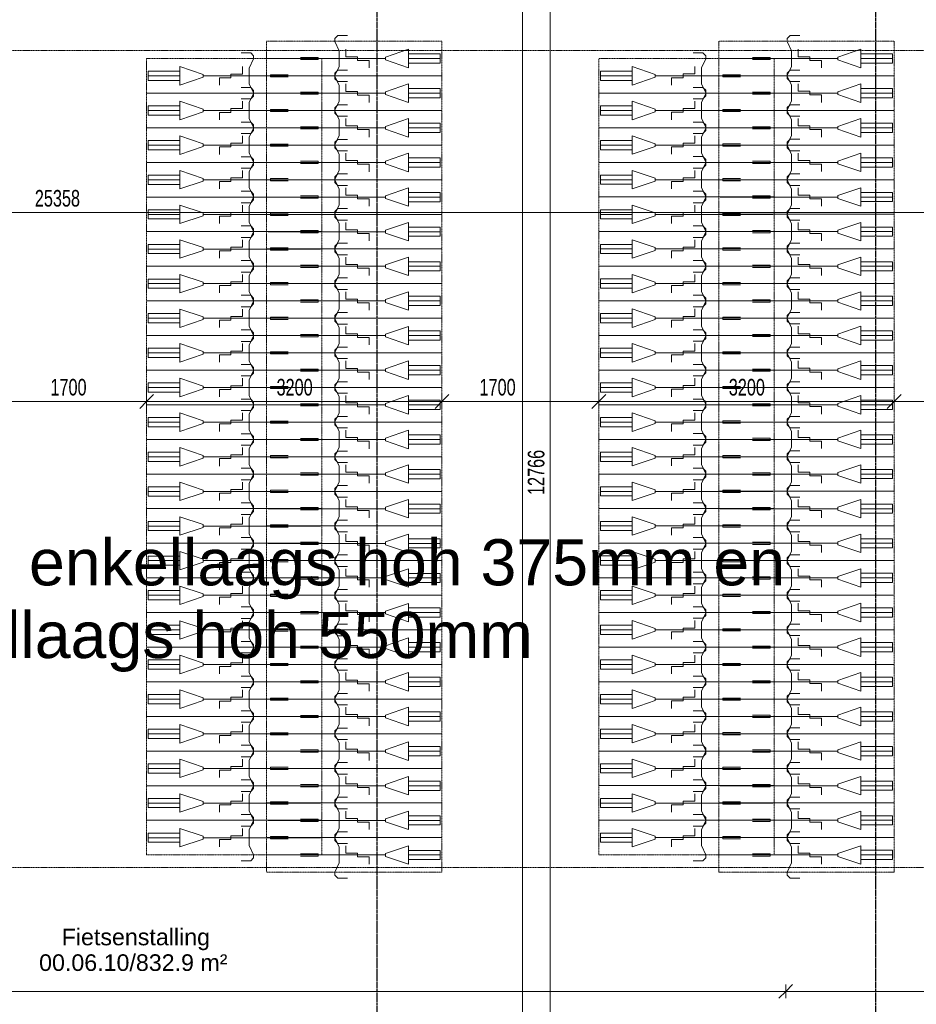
# Model space of a CAD drawing. Header units: millimetres. Extents: x -80560 to 110805, y -11020 to 52719.
# Tile 141 of 152: x 90420 to 100135, y 35670 to 46333. Entities that reach past the tile are written whole.
import ezdxf

# ---------------------------------------------------------------- set-up
doc = ezdxf.new("R2010")
doc.units = ezdxf.units.MM
doc.linetypes.add('CENTER2', pattern=[20, 8, -4, 4, -4])
doc.linetypes.add('DASHED2-1', pattern=[3, 2, -1])
for name, color, linetype, lineweight in [('A-ANNO-DIMS', 211, 'Continuous', 9), ('A-ANNO-DIMS-100', 211, 'Continuous', 9), ('A-AREA-IDEN', 2, 'Continuous', 9), ('A-FLOR-OVHD', 1, 'DASHED2-1', 18), ('A-GENM', 13, 'Continuous', 18), ('A-GENM-HDLN', 13, 'DASHED2-1', 18), ('G-ANNO-TEXT', 231, 'Continuous', 9), ('S-GRID', 1, 'Continuous', 9)]:
    doc.layers.add(name, color=color, linetype=linetype, lineweight=lineweight)
doc.styles.add('Arial', font='arial.ttf', dxfattribs={"height": 180})
doc.styles.add('Arial_6', font='arial.ttf', dxfattribs={"width": 0.7, "height": 180})
doc.styles.add('Arial_7', font='arial.ttf', dxfattribs={"height": 500})
doc.dimstyles.new('n3o_1_8', dxfattribs={"dimscale": 304.8, "dimtxt": 183.646692, "dimasz": 0.492126, "dimexe": 0.246063, "dimexo": 0.0625, "dimgap": 0.032808, "dimtad": 1, "dimdec": 0, "dimdsep": 46, "dimtxsty": 'Arial_6', "dimblk1": 'OBLIQUE', "dimblk2": 'OBLIQUE', "dimsah": 1, "dimcen": 0.09, "dimdle": 0.246063, "dimazin": 0, "dimtfac": 1, "dimtdec": 4, "dimtix": 1, "dimtmove": 0, "dimatfit": 3, "dimfxl": 0.246063, "dimfxlon": 1, "dimtvp": 1, "dimtolj": 1, "dimtzin": 0, "dimarcsym": 2})
doc.dimstyles.new('n3o_1_8_1', dxfattribs={"dimscale": 304.8, "dimtxt": 183.646692, "dimasz": 0.492126, "dimexe": 0.246063, "dimexo": 0.0625, "dimgap": 0.032808, "dimtad": 1, "dimdec": 0, "dimdsep": 46, "dimtxsty": 'Arial_6', "dimblk1": 'OBLIQUE', "dimblk2": 'OBLIQUE', "dimsah": 1, "dimcen": 0.09, "dimdle": 0.246063, "dimazin": 0, "dimtfac": 1, "dimtdec": 4, "dimtix": 1, "dimtmove": 2, "dimatfit": 3, "dimfxl": 0.246063, "dimfxlon": 1, "dimtvp": 1, "dimtolj": 1, "dimtzin": 0, "dimarcsym": 2})

# ---------------------------------------------------------------- blocks, each defined once
blk = doc.blocks.new('00_EHA_GEN_normaal fiets_small - 00_EHA_GEN_normaal fiets_small-30428891-DO_00 begane grond')
at = {"layer": 'A-GENM'}
for p, q in [((-160, 218), (-128, 250)), ((-160, 185), (-160, 218)), ((-128, 250), (-23, 250)), ((-113, 85), (-160, 185)), ((-342, 12), (-534, 12)), ((-342, -12), (-342, 12)), ((-113, -85), (-113, 85)), ((86, 20), (86, -20)), ((211, 20), (86, 20)), ((211, 100), (211, 20)), ((388, 15), (638, 100)), ((388, -15), (388, 15)), ((638, 100), (638, -100)), ((639, 50), (982, 50)), ((982, 50), (982, -50)), ((-884, 0), (388, 0)), ((-884, 0), (388, 0)), ((-534, -12), (-342, -12)), ((-160, -185), (-113, -85)), ((-40, -20), (-40, -100)), ((86, -20), (-40, -20)), ((638, -100), (388, -15)), ((986, 0), (638, 0)), ((982, -50), (639, -50)), ((-160, -218), (-160, -185)), ((-128, -250), (-160, -218)), ((-23, -250), (-128, -250))]:
    blk.add_line(p, q, dxfattribs=at)
at = {"layer": 'A-GENM-HDLN'}
for p, q in [((-900, -188), (-900, 187)), ((1000, 187), (-900, 187)), ((1000, -188), (1000, 187)), ((-900, -188), (1000, -188))]:
    blk.add_line(p, q, dxfattribs=at)
blk = doc.blocks.new('00_EHA_GEN_normaal fiets_small - 00_EHA_GEN_normaal fiets_small-V32-DO_00 begane grond')
at = {"layer": 'A-GENM'}
for p, q in [((-128, 250), (-160, 218)), ((-160, 218), (-160, 185)), ((-23, 250), (-128, 250)), ((-160, 185), (-113, 85)), ((-884, 0), (388, 0)), ((-884, 0), (388, 0)), ((-534, 12), (-342, 12)), ((-342, 12), (-342, -12)), ((-113, 85), (-113, -85)), ((-40, 20), (-40, 100)), ((86, 20), (-40, 20)), ((86, -20), (86, 20)), ((638, 100), (388, 15)), ((388, 15), (388, -15)), ((638, -100), (638, 100)), ((986, 0), (638, 0)), ((982, 50), (639, 50)), ((982, -50), (982, 50)), ((-342, -12), (-534, -12)), ((-113, -85), (-160, -185)), ((211, -20), (86, -20)), ((211, -100), (211, -20)), ((388, -15), (638, -100)), ((639, -50), (982, -50)), ((-160, -185), (-160, -218)), ((-160, -218), (-128, -250)), ((-128, -250), (-23, -250))]:
    blk.add_line(p, q, dxfattribs=at)
at = {"layer": 'A-GENM-HDLN'}
for p, q in [((-900, 188), (-900, -187)), ((-900, 188), (1000, 188)), ((1000, 188), (1000, -187)), ((1000, -187), (-900, -187))]:
    blk.add_line(p, q, dxfattribs=at)
blk = doc.blocks.new('DIMBLOCK53-DO_00 begane grond')
at = {"layer": 'A-ANNO-DIMS-100'}
for p, q in [((90095, 42199), (90170, 42274)), ((90095, 42274), (90095, 42124)), ((90095, 42199), (90095, 42274)), ((91795, 42199), (91870, 42274)), ((91795, 42274), (91795, 42124)), ((91795, 42199), (91795, 42274)), ((90095, 42199), (90020, 42124)), ((90095, 42199), (91795, 42199)), ((91795, 42199), (91720, 42124))]:
    blk.add_line(p, q, dxfattribs=at)
at = {"layer": 'A-ANNO-DIMS-100', "color": 0, "insert": (90753, 42443), "char_height": 180, "width": 461.09, "attachment_point": 1, "line_spacing_factor": 0.941778, "style": 'Arial_6'}
blk.add_mtext('1700', dxfattribs=at)
blk = doc.blocks.new('_Oblique')
at = {"color": 0, "linetype": 'ByBlock', "lineweight": -2}
blk.add_line((-0.5, -0.5), (0.5, 0.5), dxfattribs=at)
blk = doc.blocks.new('DIMBLOCK54-DO_00 begane grond')
at = {"layer": 'A-ANNO-DIMS-100'}
for p, q in [((91795, 42199), (91870, 42274)), ((91795, 42274), (91795, 42124)), ((91795, 42199), (91795, 42274)), ((94995, 42199), (95070, 42274)), ((94995, 42274), (94995, 42124)), ((94995, 42199), (94995, 42274)), ((91795, 42199), (91720, 42124)), ((91795, 42199), (94995, 42199)), ((94995, 42199), (94920, 42124))]:
    blk.add_line(p, q, dxfattribs=at)
at = {"layer": 'A-ANNO-DIMS-100', "color": 0, "insert": (93203, 42443), "char_height": 180, "width": 461.09, "attachment_point": 1, "line_spacing_factor": 0.941778, "style": 'Arial_6'}
blk.add_mtext('3200', dxfattribs=at)
blk = doc.blocks.new('DIMBLOCK55-DO_00 begane grond')
at = {"layer": 'A-ANNO-DIMS-100'}
for p, q in [((94995, 42199), (95070, 42274)), ((94995, 42274), (94995, 42124)), ((94995, 42199), (94995, 42274)), ((96695, 42199), (96770, 42274)), ((96695, 42274), (96695, 42124)), ((96695, 42199), (96695, 42274)), ((94995, 42199), (94920, 42124)), ((94995, 42199), (96695, 42199)), ((96695, 42199), (96620, 42124))]:
    blk.add_line(p, q, dxfattribs=at)
at = {"layer": 'A-ANNO-DIMS-100', "color": 0, "insert": (95402, 42443), "char_height": 180, "width": 461.09, "attachment_point": 1, "line_spacing_factor": 0.941778, "style": 'Arial_6'}
blk.add_mtext('1700', dxfattribs=at)
blk = doc.blocks.new('DIMBLOCK56-DO_00 begane grond')
at = {"layer": 'A-ANNO-DIMS-100'}
for p, q in [((96695, 42199), (96770, 42274)), ((96695, 42274), (96695, 42124)), ((96695, 42199), (96695, 42274)), ((99895, 42199), (99970, 42274)), ((99895, 42274), (99895, 42124)), ((99895, 42199), (99895, 42274)), ((96695, 42199), (96620, 42124)), ((96695, 42199), (99895, 42199)), ((99895, 42199), (99820, 42124))]:
    blk.add_line(p, q, dxfattribs=at)
at = {"layer": 'A-ANNO-DIMS-100', "color": 0, "insert": (98103, 42443), "char_height": 180, "width": 461.09, "attachment_point": 1, "line_spacing_factor": 0.941778, "style": 'Arial_6'}
blk.add_mtext('3200', dxfattribs=at)
blk = doc.blocks.new('DIMBLOCK57-DO_00 begane grond')
at = {"layer": 'A-ANNO-DIMS-100'}
for p, q in [((99895, 42199), (99970, 42274)), ((99895, 42274), (99895, 42124)), ((99895, 42199), (99895, 42274)), ((101595, 42199), (101670, 42274)), ((101595, 42274), (101595, 42124)), ((101595, 42199), (101595, 42274)), ((99895, 42199), (99820, 42124)), ((99895, 42199), (101595, 42199)), ((101595, 42199), (101520, 42124))]:
    blk.add_line(p, q, dxfattribs=at)
at = {"layer": 'A-ANNO-DIMS-100', "color": 0, "insert": (100553, 42443), "char_height": 180, "width": 461.09, "attachment_point": 1, "line_spacing_factor": 0.941778, "style": 'Arial_6'}
blk.add_mtext('1700', dxfattribs=at)
blk = doc.blocks.new('DIMBLOCK104-DO_00 begane grond')
at = {"layer": 'A-ANNO-DIMS-100'}
for p, q in [((78145, 44245), (78220, 44320)), ((78145, 44320), (78145, 44170)), ((78145, 44245), (78145, 44320)), ((103503, 44245), (103578, 44320)), ((103503, 44320), (103503, 44170)), ((103503, 44245), (103503, 44320)), ((78145, 44245), (78070, 44170)), ((78145, 44245), (103503, 44245)), ((103503, 44245), (103428, 44170))]:
    blk.add_line(p, q, dxfattribs=at)
at = {"layer": 'A-ANNO-DIMS-100', "color": 0, "insert": (90584, 44489), "char_height": 180, "width": 576.37, "attachment_point": 1, "line_spacing_factor": 0.941778, "style": 'Arial_6'}
blk.add_mtext('25358', dxfattribs=at)
blk = doc.blocks.new('DIMBLOCK252-DO_00 begane grond')
at = {"layer": 'A-ANNO-DIMS-100'}
for p, q in [((96168, 47808), (96093, 47883)), ((96168, 35042), (96168, 47883)), ((96093, 47808), (96243, 47808)), ((96168, 47808), (96093, 47808)), ((96168, 47808), (96243, 47733)), ((96168, 35042), (96093, 35117)), ((96243, 35042), (96093, 35042)), ((96168, 35042), (96243, 34967)), ((96168, 35042), (96243, 35042))]:
    blk.add_line(p, q, dxfattribs=at)
at = {"layer": 'A-ANNO-DIMS-100', "color": 0, "insert": (95925, 41185), "char_height": 180, "width": 576.37, "attachment_point": 1, "rotation": 90, "line_spacing_factor": 0.941778, "style": 'Arial_6'}
blk.add_mtext('12766', dxfattribs=at)
blk = doc.blocks.new('DIMBLOCK253-DO_00 begane grond')
at = {"layer": 'A-ANNO-DIMS-100'}
for p, q in [((95868, 47808), (95793, 47883)), ((95868, 47883), (95868, 9917)), ((95943, 47808), (95793, 47808)), ((95868, 47808), (95943, 47733)), ((95868, 47808), (95943, 47808)), ((95868, 9992), (95793, 10067)), ((95943, 9992), (95793, 9992)), ((95868, 9992), (95943, 9917)), ((95868, 9992), (95943, 9992))]:
    blk.add_line(p, q, dxfattribs=at)
at = {"layer": 'A-ANNO-DIMS-100', "color": 0, "insert": (95625, 28262), "char_height": 180, "width": 576.37, "attachment_point": 1, "rotation": 90, "line_spacing_factor": 0.941778, "style": 'Arial_6'}
blk.add_mtext('37816', dxfattribs=at)
blk = doc.blocks.new('DIMBLOCK268-DO_00 begane grond')
at = {"layer": 'A-ANNO-DIMS-100'}
for p, q in [((78366, 35810), (78441, 35885)), ((78366, 35885), (78366, 35735)), ((78366, 35810), (78366, 35885)), ((98720, 35810), (98795, 35885)), ((98720, 35735), (98720, 35885)), ((78291, 35810), (98720, 35810)), ((78366, 35810), (78291, 35735)), ((98720, 35810), (98645, 35735)), ((98720, 35810), (98720, 35735))]:
    blk.add_line(p, q, dxfattribs=at)
at = {"layer": 'A-ANNO-DIMS-100', "color": 0, "insert": (88303, 36053), "char_height": 180, "width": 576.37, "attachment_point": 1, "line_spacing_factor": 0.941778, "style": 'Arial_6'}
blk.add_mtext('20354', dxfattribs=at)
blk = doc.blocks.new('DIMBLOCK269-DO_00 begane grond')
at = {"layer": 'A-ANNO-DIMS-100'}
for p, q in [((98720, 35810), (98795, 35885)), ((98720, 35735), (98720, 35885)), ((103503, 35810), (103578, 35885)), ((103503, 35885), (103503, 35735)), ((103503, 35810), (103503, 35885)), ((98720, 35810), (98645, 35735)), ((98720, 35810), (103578, 35810)), ((98720, 35810), (98720, 35735)), ((103503, 35810), (103428, 35735))]:
    blk.add_line(p, q, dxfattribs=at)
at = {"layer": 'A-ANNO-DIMS-100', "color": 0, "insert": (100919, 36053), "char_height": 180, "width": 461.09, "attachment_point": 1, "line_spacing_factor": 0.941778, "style": 'Arial_6'}
blk.add_mtext('4783', dxfattribs=at)

msp = doc.modelspace()

# ---------------------------------------------------------------- linework, layer by layer
at = {"layer": 'A-FLOR-OVHD'}
for p, q in [((100474.8, 46000), (81474.8, 46000)), ((101194.8, 37150), (81094.8, 37150))]:
    msp.add_line(p, q, dxfattribs=at)
at = {"layer": 'S-GRID', "linetype": 'CENTER2', "lineweight": 25}
for p, q in [((94294.8, 4383.3), (94294.8, 52119.1)), ((99694.8, 4383.3), (99694.8, 52119.1))]:
    msp.add_line(p, q, dxfattribs=at)

# ---------------------------------------------------------------- block references
at = {"layer": 'A-GENM'}
for p in [(93994.8, 45912.1), (98894.8, 45912.5), (93994.8, 45537.1), (98894.8, 45537.5), (93994.8, 45162.1), (98894.8, 45162.5), (93994.8, 44787.1), (98894.8, 44787.5), (93994.8, 44412.1), (98894.8, 44412.5), (93994.8, 44037.1), (98894.8, 44037.5), (93994.8, 43662.1), (98894.8, 43662.5), (93994.8, 43287.1), (98894.8, 43287.5), (93994.8, 42912.1), (98894.8, 42912.5), (93994.8, 42537.1), (98894.8, 42537.5), (93994.8, 42162.1), (98894.8, 42162.5), (93994.8, 41787.1), (98894.8, 41787.5), (93994.8, 41412.1), (98894.8, 41412.5), (93994.8, 41037.1), (98894.8, 41037.5), (93994.8, 40662.1), (98894.8, 40662.5), (93994.8, 40287.1), (98894.8, 40287.5), (93994.8, 39912.1), (98894.8, 39912.5), (93994.8, 39537.1), (98894.8, 39537.5), (93994.8, 39162.1), (98894.8, 39162.5), (93994.8, 38787.1), (98894.8, 38787.5), (93994.8, 38412.1), (98894.8, 38412.5), (93994.8, 38037.1), (98894.8, 38037.5), (93994.8, 37662.1), (98894.8, 37662.5), (93994.8, 37287.1), (98894.8, 37287.5)]:
    msp.add_blockref('00_EHA_GEN_normaal fiets_small - 00_EHA_GEN_normaal fiets_small-V32-DO_00 begane grond', p, dxfattribs=at)
at = {"layer": 'A-GENM', "rotation": 180}
for p in [(92794.8, 45724.6), (97694.8, 45725), (92794.8, 45349.6), (97694.8, 45350), (92794.8, 44974.6), (97694.8, 44975), (92794.8, 44599.6), (97694.8, 44600), (92794.8, 44224.6), (97694.8, 44225), (92794.8, 43849.6), (97694.8, 43850), (92794.8, 43474.6), (97694.8, 43475), (92794.8, 43099.6), (97694.8, 43100), (92794.8, 42724.6), (97694.8, 42725), (92794.8, 42349.6), (97694.8, 42350), (92794.8, 41974.6), (97694.8, 41975), (92794.8, 41599.6), (97694.8, 41600), (92794.8, 41224.6), (97694.8, 41225), (92794.8, 40849.6), (97694.8, 40850), (92794.8, 40474.6), (97694.8, 40475), (92794.8, 40099.6), (97694.8, 40100), (92794.8, 39724.6), (97694.8, 39725), (92794.8, 39349.6), (97694.8, 39350), (92794.8, 38974.6), (97694.8, 38975), (92794.8, 38599.6), (97694.8, 38600), (92794.8, 38224.6), (97694.8, 38225), (92794.8, 37849.6), (97694.8, 37850), (92794.8, 37474.6), (97694.8, 37475)]:
    msp.add_blockref('00_EHA_GEN_normaal fiets_small - 00_EHA_GEN_normaal fiets_small-30428891-DO_00 begane grond', p, dxfattribs=at)

# ---------------------------------------------------------------- texts
at = {"layer": 'A-AREA-IDEN', "char_height": 180, "attachment_point": 1, "style": 'Arial'}
for s, insert, width in [('Fietsenstalling', (90875, 36489.2), 1843.881), ('00.06.10/832.9 m²', (90630.3, 36211.4), 2429.113)]:
    msp.add_mtext(s, dxfattribs=dict(at, insert=insert, width=width))
at = {"layer": 'G-ANNO-TEXT', "color": 7, "char_height": 500, "attachment_point": 1, "style": 'Arial_7'}
for s, insert, width in [('fietsparkeren 643 st. enkellaags hoh 375mm en ', (83998.5, 40707), 18470.88), ('70 st. enkellaags hoh 550mm', (86856, 39919.9), 11319.827)]:
    msp.add_mtext(s, dxfattribs=dict(at, insert=insert, width=width))

# ---------------------------------------------------------------- dimensions: what is measured, and where the dimension line sits
at = {"layer": 'A-ANNO-DIMS'}
dim = msp.add_linear_dim(base=(95868.5, 9992), p1=(95943.5, 47808), p2=(95943.5, 9992), angle=90, dimstyle='n3o_1_8_1', override={"dimpost": '<>', "dimfxl": 37816}, dxfattribs=at)
dim.commit()
dim.dimension.update_dxf_attribs({"geometry": 'DIMBLOCK253-DO_00 begane grond', "text_midpoint": (95744.8, 28550.6), "dimtype": 160, "text_rotation": 90})
dim = msp.add_linear_dim(base=(96168.5, 47808), p1=(96243.5, 35042), p2=(96093.5, 47808), angle=90, dimstyle='n3o_1_8', override={"dimpost": '<>', "dimfxl": 12766.881217}, dxfattribs=at)
dim.commit()
dim.dimension.update_dxf_attribs({"geometry": 'DIMBLOCK252-DO_00 begane grond', "text_midpoint": (96066.6, 41425)})
for base, p1, p2, override, picture, middle in [((103502.8, 44245.4), (78144.8, 44320.4), (103502.8, 44320.4), {"dimpost": '<>', "dimfxl": 25358}, 'DIMBLOCK104-DO_00 begane grond', (90823.8, 44347.3)), ((91794.8, 42199.5), (90094.8, 42274.5), (91794.8, 42274.5), {"dimpost": '<>', "dimfxl": 1700}, 'DIMBLOCK53-DO_00 begane grond', (90944.8, 42301.4)), ((94994.8, 42199.5), (91794.8, 42274.5), (94994.8, 42274.5), {"dimpost": '<>', "dimfxl": 3200}, 'DIMBLOCK54-DO_00 begane grond', (93394.8, 42301.4)), ((99894.8, 42199.5), (96694.8, 42274.5), (99894.8, 42274.5), {"dimpost": '<>', "dimfxl": 3200}, 'DIMBLOCK56-DO_00 begane grond', (98294.8, 42301.4)), ((101594.8, 42199.5), (99894.8, 42274.5), (101594.8, 42274.5), {"dimpost": '<>', "dimfxl": 1700}, 'DIMBLOCK57-DO_00 begane grond', (100744.8, 42301.4)), ((98719.8, 35809.7), (78365.8, 35884.7), (98719.8, 35734.7), {"dimpost": '<>', "dimfxl": 20354.552709}, 'DIMBLOCK268-DO_00 begane grond', (88542.8, 35911.6)), ((103502.8, 35809.7), (98719.8, 35734.7), (103502.8, 35884.7), {"dimpost": '<>', "dimfxl": 4785.351502}, 'DIMBLOCK269-DO_00 begane grond', (101111.3, 35911.6))]:
    dim = msp.add_linear_dim(base=base, p1=p1, p2=p2, dimstyle='n3o_1_8', override=override, dxfattribs=at)
    dim.commit()
    dim.dimension.update_dxf_attribs({"geometry": picture, "text_midpoint": middle})
dim = msp.add_linear_dim(base=(96694.8, 42199.5), p1=(94994.8, 42274.5), p2=(96694.8, 42274.5), dimstyle='n3o_1_8_1', override={"dimpost": '<>', "dimfxl": 1700}, dxfattribs=at)
dim.commit()
dim.dimension.update_dxf_attribs({"geometry": 'DIMBLOCK55-DO_00 begane grond', "text_midpoint": (95632.6, 42323.1), "dimtype": 160})

doc.saveas('drawing.dxf')
